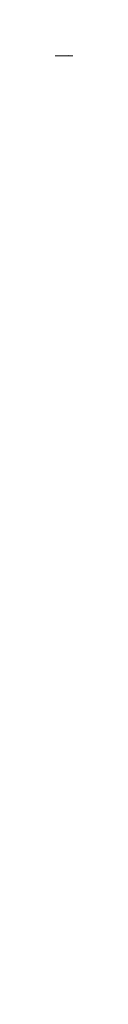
# Model space of a CAD drawing. Header units: millimetres. Extents: x 269 to 445, y 52 to 491.
# Tile 62 of 88: x 356.86138 to 356.86355, y 110.8314 to 111.41737. Entities that reach past the tile are written whole.
import ezdxf

# ---------------------------------------------------------------- set-up
doc = ezdxf.new("R2010")
doc.units = ezdxf.units.MM
doc.header["$LTSCALE"] = 47.498
doc.layers.get('0').update_dxf_attribs({"linetype": 'CONTINUOUS'})
doc.layers.add('KONSTR_EL', color=7, linetype='CONTINUOUS')

msp = doc.modelspace()

# ---------------------------------------------------------------- linework, layer by layer
at = {"color": 7, "linetype": 'CONTINUOUS'}
for radius, start, end in [(74, 15.6803501, 164.3196499), (60, 5.7391705, 174.2608295)]:
    msp.add_arc((356.86526, 90.99597), radius, start, end, dxfattribs=at)
at = {"layer": 'KONSTR_EL', "color": 4, "linetype": 'CONTINUOUS'}
for radius in [34, 27.2, 20.4]:
    msp.add_circle((356.86526, 90.99597), radius, dxfattribs=at)

doc.saveas('drawing.dxf')
